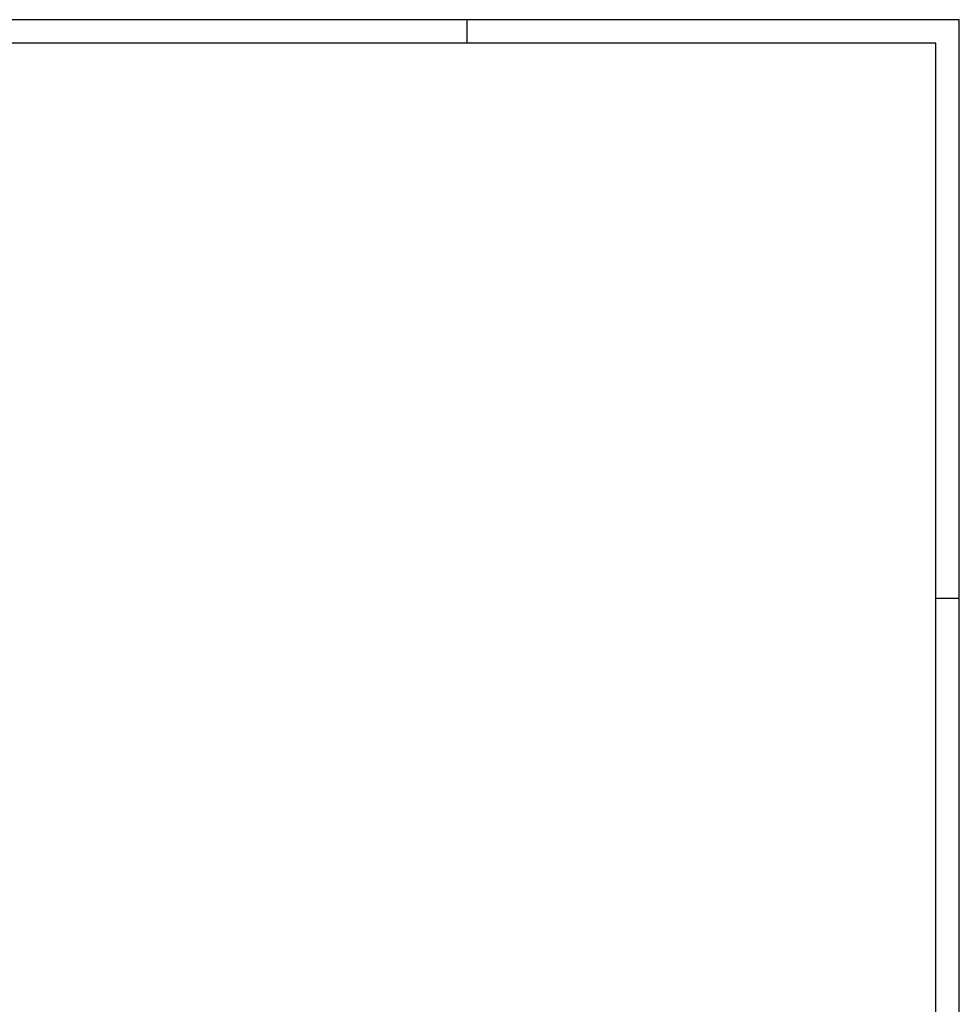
# Model space of a CAD drawing. Extents: x 0 to 118900, y 0 to 84100.
# Tile 20 of 20: x 78797 to 118900, y 42050 to 84100. Entities that reach past the tile are written whole.
import ezdxf

# ---------------------------------------------------------------- set-up
doc = ezdxf.new("R2010")
doc.units = 0
doc.header["$LTSCALE"] = 60
doc.header["$MEASUREMENT"] = 0
doc.layers.add('KADER', color=2, linetype='CONTINUOUS')

msp = doc.modelspace()

# ---------------------------------------------------------------- linework, layer by layer
at = {"layer": 'KADER', "color": 3}
for p, q in [((97900, 83100), (97900, 84100)), ((97900, 83100), (97900, 84100)), ((117900, 59400), (118900, 59400)), ((117900, 59400), (118900, 59400))]:
    msp.add_line(p, q, dxfattribs=at)
msp.add_lwpolyline([(0, 0), (118900, 0), (118900, 0), (118900, 84100), (0, 84100)], close=True, dxfattribs=at)
msp.add_lwpolyline([(0, 0), (118900, 0), (118900, 0), (118900, 84100), (0, 84100)], close=True, dxfattribs=at)
at = {"layer": 'KADER'}
msp.add_lwpolyline([(1000, 1000), (117900, 1000), (117900, 1000), (117900, 83100), (1000, 83100)], close=True, dxfattribs=at)
msp.add_lwpolyline([(1000, 1000), (117900, 1000), (117900, 1000), (117900, 83100), (1000, 83100)], close=True, dxfattribs=at)

doc.saveas('drawing.dxf')
